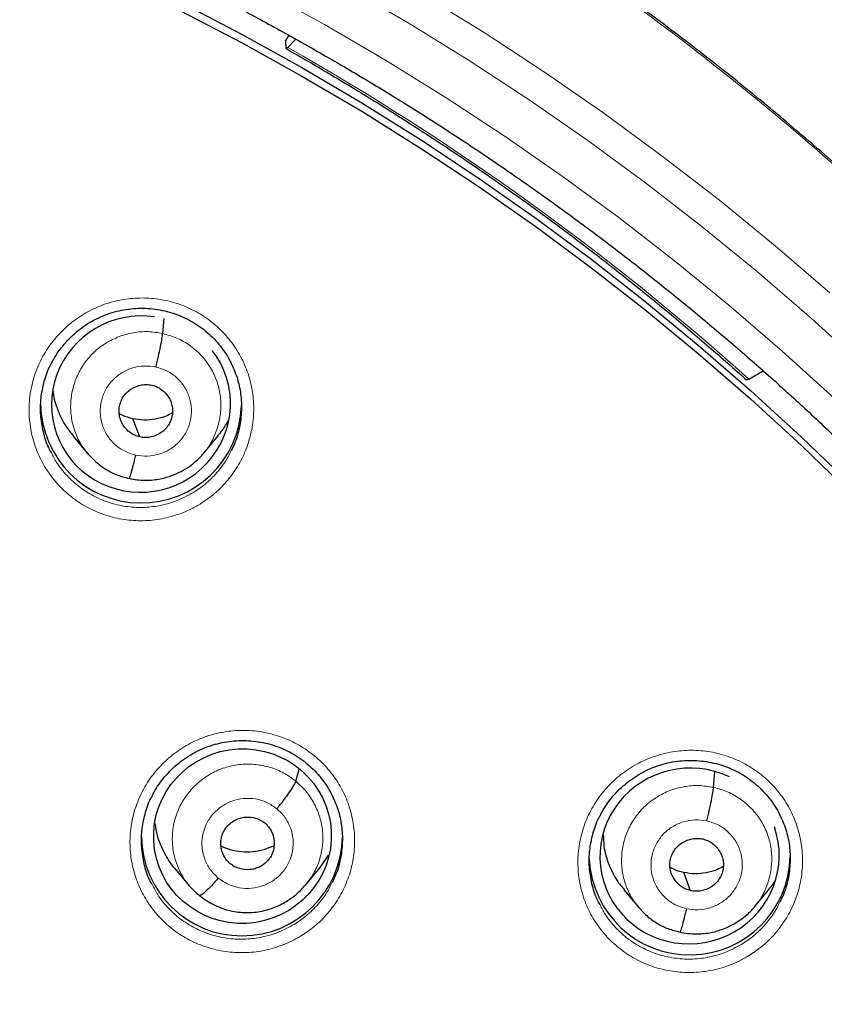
# Model space of a CAD drawing. Header units: millimetres. Extents: x 8 to 2385, y 12 to 2606.
# Tile 143 of 156: x 1077 to 1091, y 1885 to 1901. Entities that reach past the tile are written whole.
import ezdxf

# ---------------------------------------------------------------- set-up
doc = ezdxf.new("R2010")
doc.units = ezdxf.units.MM

msp = doc.modelspace()

# ---------------------------------------------------------------- linework, layer by layer
at = {"color": 7, "linetype": 'Continuous', "lineweight": 30}
for p, q in [((1081.721, 1900.854), (1081.781, 1900.955)), ((1081.721, 1900.854), (1081.724, 1900.74)), ((1081.757, 1900.749), (1081.894, 1900.89)), ((1079.643, 1895.91), (1079.665, 1896.163)), ((1089.558, 1895.138), (1089.802, 1895.278)), ((1079.254, 1894.16), (1079.137, 1894.467)), ((1078.128, 1894.173), (1078.373, 1893.88)), ((1080.336, 1893.884), (1080.581, 1894.178)), ((1080.34, 1893.897), (1080.332, 1893.888)), ((1081.896, 1888.335), (1081.953, 1888.538)), ((1088.963, 1888.231), (1088.986, 1888.499)), ((1082.305, 1886.877), (1082.45, 1887.087)), ((1079.851, 1886.855), (1080.096, 1886.563)), ((1082.061, 1886.579), (1082.306, 1886.876)), ((1088.574, 1886.484), (1088.457, 1886.792)), ((1087.446, 1886.497), (1087.692, 1886.204)), ((1089.657, 1886.212), (1089.902, 1886.507)), ((1089.661, 1886.224), (1089.653, 1886.216))]:
    msp.add_line(p, q, dxfattribs=at)
at = {"color": 252, "linetype": 'Continuous', "lineweight": 0, "flags": 128}
for points in [[(1069.257, 1907.436), (1070.457, 1907.17), (1071.65, 1906.873), (1072.834, 1906.545), (1074.008, 1906.187), (1075.173, 1905.799), (1076.327, 1905.381), (1077.47, 1904.933), (1078.6, 1904.456), (1079.717, 1903.951), (1080.821, 1903.417), (1081.909, 1902.855), (1082.983, 1902.265), (1084.04, 1901.647), (1085.08, 1901.003), (1086.103, 1900.332), (1087.108, 1899.635), (1088.093, 1898.912), (1089.06, 1898.165), (1090.005, 1897.393), (1090.93, 1896.596)], [(1091.514, 1895.353), (1090.62, 1896.164), (1089.704, 1896.953), (1088.767, 1897.717), (1087.811, 1898.457), (1086.835, 1899.173), (1085.84, 1899.863), (1084.827, 1900.527), (1083.797, 1901.165), (1082.751, 1901.776), (1081.688, 1902.361), (1080.61, 1902.917), (1079.518, 1903.446), (1078.411, 1903.947), (1077.292, 1904.419), (1076.161, 1904.862), (1075.018, 1905.276), (1073.865, 1905.66), (1072.702, 1906.014), (1071.529, 1906.339), (1070.349, 1906.633), (1069.161, 1906.897)], [(1070.176, 1905.916), (1071.338, 1905.626), (1072.491, 1905.307), (1073.636, 1904.958), (1074.771, 1904.58), (1075.895, 1904.172), (1077.009, 1903.736), (1078.11, 1903.272), (1079.198, 1902.779), (1080.274, 1902.259), (1081.334, 1901.711), (1082.38, 1901.136), (1083.41, 1900.535), (1084.424, 1899.907), (1085.42, 1899.253), (1086.399, 1898.574), (1087.36, 1897.87), (1088.301, 1897.142), (1089.223, 1896.389), (1090.124, 1895.614), (1091.004, 1894.815)]]:
    msp.add_lwpolyline(points, dxfattribs=at)
at = {"color": 7, "linetype": 'Continuous', "lineweight": 30, "flags": 128}
for points in [[(1070.025, 1905.157), (1071.166, 1904.867), (1072.298, 1904.549), (1073.422, 1904.201), (1074.536, 1903.824), (1075.639, 1903.419), (1076.732, 1902.986), (1077.812, 1902.525), (1078.88, 1902.036), (1079.934, 1901.52), (1080.974, 1900.977), (1081.999, 1900.408), (1083.009, 1899.812), (1084.003, 1899.191), (1084.979, 1898.544), (1085.938, 1897.873), (1086.879, 1897.177), (1087.801, 1896.457), (1088.704, 1895.714), (1089.586, 1894.947), (1090.448, 1894.159), (1091.288, 1893.348)], [(1070.025, 1905.014), (1071.166, 1904.724), (1072.298, 1904.405), (1073.422, 1904.058), (1074.536, 1903.681), (1075.639, 1903.276), (1076.732, 1902.843), (1077.812, 1902.382), (1078.88, 1901.893), (1079.934, 1901.377), (1080.974, 1900.834), (1081.999, 1900.265), (1083.009, 1899.669), (1084.003, 1899.048), (1084.979, 1898.401), (1085.938, 1897.73), (1086.879, 1897.034), (1087.801, 1896.314), (1088.704, 1895.57), (1089.586, 1894.804), (1090.448, 1894.016), (1091.288, 1893.205)], [(1081.724, 1900.74), (1081.725, 1900.735), (1081.726, 1900.732), (1081.729, 1900.73), (1081.733, 1900.731), (1081.737, 1900.733), (1081.743, 1900.737), (1081.749, 1900.742), (1081.757, 1900.749)], [(1089.558, 1895.138), (1089.548, 1895.132), (1089.539, 1895.128), (1089.532, 1895.126), (1089.526, 1895.125), (1089.521, 1895.126), (1089.517, 1895.127)]]:
    msp.add_lwpolyline(points, dxfattribs=at)
at = {"color": 252, "linetype": 'Continuous', "lineweight": 0}
for centre, radius, start, end in [((1059.82, 1862.024), 44.507, 48.0739, 60.4696), ((1059.33, 1861.516), 25.456, 359.9768, 180.2565)]:
    msp.add_arc(centre, radius, start, end, dxfattribs=at)
at = {"color": 7, "linetype": 'Continuous', "lineweight": 30}
for centre, radius, start, end in [((1079.276, 1894.743), 1.7, 180.8427, 358.011), ((1080.983, 1887.421), 1.7, 180.8349, 359.1651), ((1088.558, 1887.098), 1.701, 182.796, 359.1473)]:
    msp.add_arc(centre, radius, start, end, dxfattribs=at)
for centre, major_axis, ratio, start_param, end_param in [((1079.275, 1894.716), (1.481, 0.318), 0.983725, 1.209595, 3.959753), ((1079.275, 1894.716), (1.481, 0.318), 0.983725, 3.959753, 6.722847), ((1088.556, 1887.071), (1.492, 0.278), 0.979208, 0.929574, 3.673219), ((1088.556, 1887.071), (1.492, 0.278), 0.979208, 3.673219, 6.431285)]:
    msp.add_ellipse(centre, major_axis=major_axis, ratio=ratio, start_param=start_param, end_param=end_param, dxfattribs=at)
msp.add_ellipse((1080.992, 1887.407), major_axis=(1.487, 0.228), ratio=0.981752, dxfattribs=at)
at = {"color": 252, "linetype": 'Continuous', "lineweight": 0}
for points, knots in [([(1059.487, 1910.611), (1060.879, 1910.576), (1063.663, 1910.506), (1067.806, 1909.942), (1071.883, 1909.047), (1075.864, 1907.795), (1079.716, 1906.204), (1083.41, 1904.284), (1086.917, 1902.052), (1090.209, 1899.524), (1093.26, 1896.72), (1096.047, 1893.663), (1098.548, 1890.375), (1100.742, 1886.884), (1102.614, 1883.216), (1104.149, 1879.399), (1105.332, 1875.465), (1106.161, 1871.443), (1106.61, 1867.366), (1106.728, 1863.658), (1106.532, 1861.33), (1106.45, 1860.364)], [0, 0, 0, 0, 0.053449, 0.106898, 0.160346, 0.213795, 0.267244, 0.320693, 0.374141, 0.42759, 0.481039, 0.534488, 0.587936, 0.641385, 0.694834, 0.748283, 0.801731, 0.85518, 0.908629, 0.962078, 1, 1, 1, 1]), ([(1080.274, 1893.025), (1080.347, 1893.074), (1080.509, 1893.182), (1080.725, 1893.396), (1080.915, 1893.654), (1081.058, 1893.941), (1081.151, 1894.248), (1081.19, 1894.565), (1081.176, 1894.884), (1081.107, 1895.196), (1080.986, 1895.491), (1080.817, 1895.762), (1080.605, 1896), (1080.355, 1896.199), (1080.075, 1896.354), (1079.772, 1896.459), (1079.456, 1896.513), (1079.135, 1896.513), (1078.858, 1896.467), (1078.629, 1896.396), (1078.408, 1896.301), (1078.167, 1896.156), (1077.922, 1895.947), (1077.716, 1895.7), (1077.554, 1895.423), (1077.443, 1895.123), (1077.382, 1894.809), (1077.377, 1894.489), (1077.425, 1894.173), (1077.527, 1893.871), (1077.678, 1893.59), (1077.876, 1893.339), (1078.112, 1893.124), (1078.382, 1892.952), (1078.677, 1892.828), (1078.989, 1892.755), (1079.309, 1892.734), (1079.629, 1892.767), (1079.896, 1892.841), (1080.11, 1892.931), (1080.219, 1892.994), (1080.274, 1893.025)], [0, 0, 0, 0, 0.022154, 0.049035, 0.075916, 0.102827, 0.129738, 0.156651, 0.183564, 0.210449, 0.237334, 0.264173, 0.291012, 0.317809, 0.344606, 0.371381, 0.398156, 0.424941, 0.451726, 0.468412, 0.485099, 0.512, 0.538901, 0.565801, 0.592701, 0.619616, 0.646531, 0.673438, 0.700345, 0.727217, 0.754088, 0.780913, 0.807738, 0.834525, 0.861312, 0.888086, 0.914861, 0.941655, 0.968449, 0.984224, 1, 1, 1, 1]), ([(1078.383, 1893.877), (1078.346, 1893.921), (1078.255, 1894.028), (1078.159, 1894.23), (1078.093, 1894.469), (1078.078, 1894.717), (1078.112, 1894.962), (1078.191, 1895.198), (1078.314, 1895.414), (1078.479, 1895.602), (1078.677, 1895.754), (1078.903, 1895.865), (1079.145, 1895.93), (1079.396, 1895.952), (1079.561, 1895.924), (1079.643, 1895.91)], [0, 0, 0, 0, 0.054872, 0.133649, 0.212359, 0.291026, 0.369797, 0.44857, 0.527241, 0.605952, 0.684729, 0.763516, 0.842331, 0.921111, 1, 1, 1, 1]), ([(1079.643, 1895.91), (1079.723, 1895.887), (1079.884, 1895.843), (1080.101, 1895.716), (1080.29, 1895.554), (1080.443, 1895.358), (1080.555, 1895.136), (1080.62, 1894.896), (1080.634, 1894.649), (1080.602, 1894.403), (1080.52, 1894.169), (1080.432, 1893.997), (1080.358, 1893.917), (1080.34, 1893.897)], [0, 0, 0, 0, 0.097085, 0.194038, 0.291033, 0.387993, 0.484941, 0.581806, 0.678618, 0.775559, 0.872503, 0.96932, 1, 1, 1, 1]), ([(1079.183, 1893.854), (1079.118, 1893.874), (1078.989, 1893.913), (1078.824, 1894.033), (1078.694, 1894.187), (1078.61, 1894.37), (1078.576, 1894.568), (1078.596, 1894.769), (1078.667, 1894.958), (1078.786, 1895.122), (1078.943, 1895.251), (1079.128, 1895.335), (1079.33, 1895.371), (1079.463, 1895.352), (1079.53, 1895.342)], [0, 0, 0, 0, 0.083336, 0.16667, 0.250004, 0.333339, 0.41667, 0.500002, 0.583336, 0.666665, 0.750002, 0.833337, 0.916667, 1, 1, 1, 1]), ([(1079.53, 1895.342), (1079.595, 1895.322), (1079.724, 1895.283), (1079.889, 1895.164), (1080.019, 1895.01), (1080.103, 1894.826), (1080.137, 1894.628), (1080.117, 1894.427), (1080.046, 1894.239), (1079.928, 1894.074), (1079.77, 1893.945), (1079.585, 1893.862), (1079.383, 1893.825), (1079.25, 1893.844), (1079.183, 1893.854)], [0, 0, 0, 0, 0.083335, 0.16667, 0.250005, 0.333341, 0.416668, 0.500001, 0.583332, 0.666663, 0.749997, 0.833331, 0.916664, 1, 1, 1, 1]), ([(1080.163, 1893.221), (1080.064, 1893.168), (1079.881, 1893.069), (1079.586, 1892.99), (1079.3, 1892.96), (1079.014, 1892.978), (1078.734, 1893.043), (1078.471, 1893.155), (1078.229, 1893.308), (1078.019, 1893.501), (1077.858, 1893.698), (1077.787, 1893.839), (1077.759, 1893.896)], [0, 0, 0, 0, 0.119516, 0.221133, 0.322748, 0.424261, 0.525773, 0.627335, 0.728897, 0.830605, 0.932313, 1, 1, 1, 1]), ([(1080.801, 1893.933), (1080.779, 1893.884), (1080.716, 1893.749), (1080.565, 1893.554), (1080.374, 1893.362), (1080.229, 1893.265), (1080.163, 1893.221)], [0, 0, 0, 0, 0.166615, 0.461713, 0.756809, 1, 1, 1, 1]), ([(1081.989, 1885.723), (1082.062, 1885.771), (1082.223, 1885.88), (1082.437, 1886.093), (1082.626, 1886.352), (1082.768, 1886.639), (1082.86, 1886.945), (1082.898, 1887.262), (1082.882, 1887.58), (1082.812, 1887.89), (1082.691, 1888.185), (1082.52, 1888.454), (1082.308, 1888.691), (1082.057, 1888.888), (1081.776, 1889.042), (1081.473, 1889.145), (1081.157, 1889.198), (1080.836, 1889.197), (1080.558, 1889.15), (1080.329, 1889.078), (1080.109, 1888.982), (1079.868, 1888.836), (1079.624, 1888.627), (1079.419, 1888.38), (1079.258, 1888.102), (1079.148, 1887.802), (1079.089, 1887.489), (1079.085, 1887.17), (1079.134, 1886.855), (1079.237, 1886.554), (1079.389, 1886.274), (1079.587, 1886.025), (1079.824, 1885.811), (1080.094, 1885.641), (1080.39, 1885.518), (1080.702, 1885.446), (1081.023, 1885.427), (1081.342, 1885.461), (1081.61, 1885.536), (1081.825, 1885.628), (1081.934, 1885.691), (1081.989, 1885.723)], [0, 0, 0, 0, 0.021956, 0.048841, 0.075727, 0.102626, 0.129525, 0.156413, 0.183302, 0.210162, 0.237021, 0.263845, 0.290669, 0.317467, 0.344266, 0.371058, 0.397851, 0.424662, 0.451472, 0.468201, 0.484929, 0.511824, 0.538719, 0.565613, 0.592508, 0.619406, 0.646304, 0.673185, 0.700066, 0.726915, 0.753763, 0.780578, 0.807392, 0.834186, 0.86098, 0.887776, 0.914572, 0.941392, 0.968211, 0.984106, 1, 1, 1, 1]), ([(1089.555, 1885.381), (1089.629, 1885.431), (1089.792, 1885.539), (1090.008, 1885.753), (1090.199, 1886.011), (1090.342, 1886.298), (1090.436, 1886.604), (1090.475, 1886.92), (1090.461, 1887.239), (1090.392, 1887.549), (1090.273, 1887.844), (1090.104, 1888.113), (1089.892, 1888.35), (1089.643, 1888.548), (1089.364, 1888.703), (1089.061, 1888.807), (1088.745, 1888.861), (1088.424, 1888.861), (1088.146, 1888.815), (1087.917, 1888.743), (1087.695, 1888.649), (1087.454, 1888.503), (1087.208, 1888.295), (1087.003, 1888.048), (1086.84, 1887.771), (1086.728, 1887.471), (1086.668, 1887.157), (1086.662, 1886.838), (1086.71, 1886.524), (1086.811, 1886.222), (1086.961, 1885.943), (1087.158, 1885.693), (1087.394, 1885.479), (1087.663, 1885.308), (1087.957, 1885.184), (1088.269, 1885.111), (1088.59, 1885.09), (1088.91, 1885.124), (1089.177, 1885.198), (1089.392, 1885.288), (1089.501, 1885.35), (1089.555, 1885.381)], [0, 0, 0, 0, 0.022265, 0.049175, 0.076085, 0.102999, 0.129913, 0.1568, 0.183688, 0.210531, 0.237374, 0.264173, 0.290972, 0.317748, 0.344524, 0.371307, 0.39809, 0.424907, 0.451724, 0.468473, 0.485222, 0.512136, 0.53905, 0.565964, 0.592878, 0.619787, 0.646695, 0.67357, 0.700445, 0.727273, 0.754101, 0.78089, 0.807679, 0.834454, 0.861228, 0.88802, 0.914811, 0.941642, 0.968474, 0.984237, 1, 1, 1, 1]), ([(1080.088, 1886.573), (1080.087, 1886.574), (1080.027, 1886.633), (1079.944, 1886.782), (1079.847, 1887.008), (1079.802, 1887.252), (1079.804, 1887.5), (1079.856, 1887.743), (1079.957, 1887.97), (1080.099, 1888.175), (1080.278, 1888.349), (1080.487, 1888.487), (1080.719, 1888.581), (1080.966, 1888.628), (1081.217, 1888.626), (1081.463, 1888.576), (1081.696, 1888.483), (1081.83, 1888.385), (1081.896, 1888.335)], [0, 0, 0, 0, 0.0013783, 0.0679641, 0.1345788, 0.2011702, 0.2677527, 0.3342793, 0.4007709, 0.4673501, 0.5339291, 0.6004205, 0.6669472, 0.73353, 0.8001215, 0.8667364, 0.9333225, 1, 1, 1, 1]), ([(1081.896, 1888.335), (1081.957, 1888.279), (1082.08, 1888.167), (1082.214, 1887.957), (1082.308, 1887.728), (1082.355, 1887.485), (1082.352, 1887.237), (1082.299, 1886.995), (1082.206, 1886.776), (1082.113, 1886.652), (1082.07, 1886.595)], [0, 0, 0, 0, 0.127386, 0.254597, 0.381863, 0.509084, 0.636289, 0.763387, 0.890417, 1, 1, 1, 1]), ([(1087.701, 1886.201), (1087.665, 1886.244), (1087.575, 1886.351), (1087.479, 1886.552), (1087.413, 1886.79), (1087.398, 1887.037), (1087.431, 1887.283), (1087.511, 1887.518), (1087.634, 1887.734), (1087.799, 1887.922), (1087.997, 1888.074), (1088.222, 1888.185), (1088.464, 1888.251), (1088.716, 1888.273), (1088.88, 1888.245), (1088.963, 1888.231)], [0, 0, 0, 0, 0.054198, 0.133031, 0.211796, 0.290518, 0.369345, 0.448176, 0.526903, 0.605671, 0.684504, 0.763348, 0.842218, 0.921055, 1, 1, 1, 1]), ([(1088.963, 1888.231), (1089.043, 1888.209), (1089.203, 1888.165), (1089.42, 1888.039), (1089.609, 1887.877), (1089.763, 1887.682), (1089.874, 1887.46), (1089.939, 1887.222), (1089.954, 1886.975), (1089.921, 1886.729), (1089.84, 1886.495), (1089.751, 1886.324), (1089.678, 1886.243), (1089.661, 1886.224)], [0, 0, 0, 0, 0.097131, 0.194133, 0.291176, 0.388183, 0.485179, 0.58209, 0.678948, 0.775936, 0.872928, 0.969794, 1, 1, 1, 1]), ([(1080.582, 1886.697), (1080.533, 1886.744), (1080.437, 1886.837), (1080.345, 1887.017), (1080.3, 1887.213), (1080.309, 1887.414), (1080.37, 1887.606), (1080.48, 1887.776), (1080.63, 1887.913), (1080.811, 1888.007), (1081.01, 1888.052), (1081.213, 1888.043), (1081.409, 1887.986), (1081.519, 1887.909), (1081.574, 1887.87)], [0, 0, 0, 0, 0.083336, 0.16667, 0.250005, 0.333339, 0.416673, 0.500003, 0.583336, 0.666668, 0.750003, 0.833337, 0.916667, 1, 1, 1, 1]), ([(1081.574, 1887.87), (1081.622, 1887.824), (1081.719, 1887.731), (1081.811, 1887.55), (1081.856, 1887.355), (1081.847, 1887.153), (1081.786, 1886.961), (1081.676, 1886.791), (1081.526, 1886.654), (1081.345, 1886.561), (1081.146, 1886.516), (1080.943, 1886.524), (1080.747, 1886.582), (1080.637, 1886.659), (1080.582, 1886.697)], [0, 0, 0, 0, 0.0833328, 0.1666627, 0.2499974, 0.3333317, 0.4166642, 0.4999971, 0.5833266, 0.6666607, 0.7499951, 0.8333296, 0.9166637, 1, 1, 1, 1]), ([(1088.502, 1886.178), (1088.438, 1886.198), (1088.309, 1886.237), (1088.144, 1886.356), (1088.014, 1886.509), (1087.929, 1886.692), (1087.896, 1886.89), (1087.915, 1887.09), (1087.987, 1887.279), (1088.105, 1887.443), (1088.262, 1887.572), (1088.448, 1887.656), (1088.649, 1887.693), (1088.783, 1887.674), (1088.85, 1887.664)], [0, 0, 0, 0, 0.083336, 0.16667, 0.250004, 0.333338, 0.41667, 0.500002, 0.583331, 0.666665, 0.750001, 0.833337, 0.916667, 1, 1, 1, 1]), ([(1088.85, 1887.664), (1088.914, 1887.645), (1089.043, 1887.606), (1089.209, 1887.487), (1089.338, 1887.333), (1089.423, 1887.15), (1089.456, 1886.952), (1089.437, 1886.752), (1089.365, 1886.563), (1089.247, 1886.399), (1089.09, 1886.27), (1088.905, 1886.187), (1088.703, 1886.149), (1088.569, 1886.169), (1088.502, 1886.178)], [0, 0, 0, 0, 0.083336, 0.16667, 0.250004, 0.333338, 0.41667, 0.500002, 0.583331, 0.666665, 0.750001, 0.833337, 0.916667, 1, 1, 1, 1]), ([(1081.877, 1885.92), (1081.777, 1885.866), (1081.594, 1885.766), (1081.298, 1885.687), (1081.013, 1885.655), (1080.726, 1885.672), (1080.446, 1885.736), (1080.182, 1885.846), (1079.94, 1885.998), (1079.729, 1886.19), (1079.566, 1886.388), (1079.494, 1886.531), (1079.465, 1886.589)], [0, 0, 0, 0, 0.11994, 0.221261, 0.322581, 0.423779, 0.524977, 0.62617, 0.727363, 0.828633, 0.929902, 1, 1, 1, 1]), ([(1082.51, 1886.63), (1082.488, 1886.582), (1082.426, 1886.448), (1082.276, 1886.253), (1082.086, 1886.061), (1081.942, 1885.964), (1081.877, 1885.92)], [0, 0, 0, 0, 0.1644169, 0.461077, 0.757737, 1, 1, 1, 1]), ([(1089.442, 1885.58), (1089.343, 1885.527), (1089.159, 1885.428), (1088.864, 1885.349), (1088.578, 1885.318), (1088.292, 1885.337), (1088.013, 1885.401), (1087.75, 1885.513), (1087.508, 1885.665), (1087.299, 1885.857), (1087.139, 1886.053), (1087.068, 1886.193), (1087.041, 1886.249)], [0, 0, 0, 0, 0.1194987, 0.2213338, 0.3231681, 0.4248056, 0.5264422, 0.6280192, 0.7295955, 0.8312208, 0.9328462, 1, 1, 1, 1]), ([(1090.084, 1886.296), (1090.061, 1886.246), (1089.997, 1886.11), (1089.846, 1885.914), (1089.654, 1885.721), (1089.508, 1885.624), (1089.442, 1885.58)], [0, 0, 0, 0, 0.169714, 0.463371, 0.75703, 1, 1, 1, 1])]:
    msp.add_open_spline(points, degree=3, knots=knots, dxfattribs=at)
at = {"color": 7, "linetype": 'Continuous', "lineweight": 30}
for points, knots in [([(1106.455, 1860.185), (1106.47, 1860.353), (1106.501, 1860.708), (1106.541, 1861.271), (1106.578, 1861.895), (1106.609, 1862.58), (1106.631, 1863.325), (1106.641, 1864.115), (1106.638, 1864.945), (1106.619, 1865.815), (1106.581, 1866.733), (1106.523, 1867.682), (1106.422, 1868.892), (1106.257, 1870.345), (1105.998, 1872.035), (1105.674, 1873.707), (1105.288, 1875.358), (1104.858, 1876.929), (1104.395, 1878.419), (1103.905, 1879.829), (1103.374, 1881.217), (1102.841, 1882.485), (1102.321, 1883.633), (1101.826, 1884.659), (1101.319, 1885.65), (1100.771, 1886.66), (1100.184, 1887.682), (1099.557, 1888.71), (1098.928, 1889.686), (1098.299, 1890.61), (1097.675, 1891.484), (1097.085, 1892.271), (1096.531, 1892.978), (1096.017, 1893.612), (1095.512, 1894.212), (1095.012, 1894.786), (1094.45, 1895.411), (1093.803, 1896.102), (1093.053, 1896.87), (1092.279, 1897.625), (1091.484, 1898.365), (1090.67, 1899.088), (1089.808, 1899.819), (1088.895, 1900.553), (1087.929, 1901.29), (1087.035, 1901.935), (1086.214, 1902.499), (1085.469, 1902.991), (1084.669, 1903.495), (1083.813, 1904.01), (1082.898, 1904.533), (1081.944, 1905.05), (1080.95, 1905.559), (1079.919, 1906.056), (1078.831, 1906.549), (1077.685, 1907.031), (1076.741, 1907.407), (1076.175, 1907.61), (1076.015, 1907.667)], [0, 0, 0, 0, 0.008247, 0.017505, 0.027777, 0.039065, 0.051369, 0.064692, 0.07819, 0.092597, 0.107916, 0.1239, 0.139888, 0.16835, 0.196699, 0.224932, 0.253048, 0.28104, 0.305871, 0.330594, 0.355204, 0.379695, 0.39885, 0.417774, 0.436187, 0.454081, 0.474707, 0.494598, 0.513758, 0.532188, 0.549893, 0.566876, 0.58083, 0.59426, 0.607168, 0.619559, 0.631837, 0.648647, 0.666298, 0.684788, 0.702009, 0.719904, 0.738477, 0.757731, 0.777672, 0.798308, 0.812087, 0.826726, 0.84223, 0.858606, 0.875864, 0.89401, 0.911937, 0.930662, 0.950189, 0.970523, 0.991666, 1, 1, 1, 1]), ([(1059.487, 1906.718), (1059.635, 1906.718), (1060.065, 1906.717), (1060.776, 1906.703), (1061.622, 1906.672), (1062.466, 1906.625), (1063.31, 1906.562), (1064.152, 1906.484), (1064.993, 1906.391), (1065.832, 1906.282), (1066.668, 1906.158), (1067.502, 1906.019), (1068.333, 1905.864), (1069.161, 1905.694), (1069.986, 1905.509), (1070.807, 1905.309), (1071.624, 1905.094), (1072.437, 1904.864), (1073.245, 1904.619), (1074.049, 1904.359), (1074.847, 1904.084), (1075.64, 1903.795), (1076.428, 1903.492), (1077.209, 1903.174), (1077.985, 1902.841), (1078.753, 1902.495), (1079.516, 1902.134), (1080.271, 1901.76), (1081.019, 1901.372), (1081.759, 1900.97), (1082.491, 1900.554), (1083.216, 1900.126), (1083.932, 1899.684), (1084.64, 1899.229), (1085.339, 1898.761), (1086.028, 1898.28), (1086.709, 1897.787), (1087.38, 1897.281), (1088.041, 1896.763), (1088.693, 1896.233), (1089.334, 1895.692), (1089.965, 1895.138), (1090.585, 1894.573), (1091.194, 1893.997), (1091.792, 1893.41), (1092.379, 1892.812), (1092.954, 1892.203), (1093.517, 1891.584), (1094.069, 1890.954), (1094.609, 1890.315), (1095.136, 1889.665), (1095.651, 1889.006), (1096.153, 1888.338), (1096.643, 1887.661), (1097.119, 1886.975), (1097.582, 1886.28), (1098.032, 1885.577), (1098.469, 1884.866), (1098.892, 1884.146), (1099.301, 1883.42), (1099.696, 1882.685), (1100.077, 1881.944), (1100.444, 1881.196), (1100.797, 1880.441), (1101.135, 1879.68), (1101.459, 1878.913), (1101.768, 1878.14), (1102.062, 1877.361), (1102.341, 1876.577), (1102.605, 1875.789), (1102.855, 1874.995), (1103.089, 1874.197), (1103.308, 1873.395), (1103.511, 1872.589), (1103.699, 1871.78), (1103.871, 1870.967), (1104, 1870.312), (1104.065, 1869.929), (1104.084, 1869.818)], [0, 0, 0, 0, 0.006986, 0.02033, 0.033675, 0.047019, 0.060363, 0.073707, 0.087051, 0.100395, 0.11374, 0.127084, 0.140428, 0.153772, 0.167116, 0.180461, 0.193805, 0.207149, 0.220494, 0.233838, 0.247183, 0.260527, 0.273872, 0.287216, 0.300561, 0.313906, 0.32725, 0.340595, 0.35394, 0.367285, 0.38063, 0.393975, 0.40732, 0.420665, 0.43401, 0.447355, 0.460701, 0.474046, 0.487392, 0.500737, 0.514083, 0.527429, 0.540774, 0.55412, 0.567466, 0.580812, 0.594158, 0.607504, 0.62085, 0.634197, 0.647543, 0.66089, 0.674236, 0.687583, 0.700929, 0.714276, 0.727623, 0.74097, 0.754317, 0.767664, 0.781011, 0.794358, 0.807706, 0.821053, 0.8344, 0.847748, 0.861095, 0.874443, 0.88779, 0.901138, 0.914486, 0.927834, 0.941182, 0.95453, 0.967877, 0.981225, 0.994574, 1, 1, 1, 1]), ([(1081.727, 1900.731), (1081.854, 1900.659), (1082.222, 1900.449), (1082.826, 1900.09), (1083.536, 1899.652), (1084.237, 1899.2), (1084.929, 1898.736), (1085.613, 1898.259), (1086.287, 1897.769), (1086.951, 1897.267), (1087.606, 1896.752), (1088.251, 1896.226), (1088.889, 1895.686), (1089.307, 1895.314), (1089.517, 1895.127)], [0, 0, 0, 0, 0.045364, 0.1320264, 0.2186899, 0.3053538, 0.3920181, 0.4786829, 0.5653481, 0.6520138, 0.73868, 0.8253466, 0.9120137, 1, 1, 1, 1]), ([(1077.761, 1895.405), (1077.777, 1895.437), (1077.818, 1895.516), (1077.899, 1895.636), (1078.001, 1895.762), (1078.116, 1895.88), (1078.242, 1895.986), (1078.377, 1896.08), (1078.521, 1896.161), (1078.671, 1896.227), (1078.826, 1896.278), (1078.984, 1896.314), (1079.146, 1896.334), (1079.311, 1896.34), (1079.475, 1896.33), (1079.638, 1896.304), (1079.798, 1896.263), (1079.951, 1896.207), (1080.097, 1896.137), (1080.235, 1896.054), (1080.364, 1895.957), (1080.485, 1895.848), (1080.596, 1895.727), (1080.693, 1895.596), (1080.759, 1895.493), (1080.787, 1895.433), (1080.793, 1895.421)], [0, 0, 0, 0, 0.0288008, 0.0720261, 0.1156301, 0.1595267, 0.2035946, 0.2476692, 0.2915886, 0.3352493, 0.3785132, 0.4215985, 0.4650805, 0.508888, 0.5528904, 0.5969222, 0.6408129, 0.6844623, 0.727724, 0.7706357, 0.8139219, 0.8576622, 0.9017009, 0.9458455, 0.9898212, 1, 1, 1, 1]), ([(1079.53, 1895.342), (1079.544, 1895.402), (1079.571, 1895.523), (1079.607, 1895.693), (1079.633, 1895.835), (1079.64, 1895.885), (1079.643, 1895.91)], [0, 0, 0, 0, 0.248188, 0.499361, 0.750598, 1, 1, 1, 1]), ([(1077.759, 1893.896), (1077.743, 1893.924), (1077.681, 1894.034), (1077.617, 1894.249), (1077.572, 1894.53), (1077.576, 1894.817), (1077.633, 1895.097), (1077.697, 1895.296), (1077.754, 1895.392), (1077.763, 1895.406)], [0, 0, 0, 0, 0.0608874, 0.2422469, 0.4238698, 0.6054944, 0.7871942, 0.968895, 1, 1, 1, 1]), ([(1080.794, 1895.424), (1080.833, 1895.338), (1080.91, 1895.166), (1080.969, 1894.886), (1080.983, 1894.601), (1080.946, 1894.317), (1080.885, 1894.091), (1080.821, 1893.97), (1080.801, 1893.933)], [0, 0, 0, 0, 0.182501, 0.366617, 0.550949, 0.735283, 0.919622, 1, 1, 1, 1]), ([(1079.254, 1894.16), (1079.226, 1894.168), (1079.169, 1894.184), (1079.067, 1894.246), (1078.984, 1894.333), (1078.931, 1894.438), (1078.906, 1894.523), (1078.901, 1894.611), (1078.912, 1894.698), (1078.941, 1894.781), (1078.985, 1894.858), (1079.044, 1894.924), (1079.139, 1894.995), (1079.252, 1895.039), (1079.371, 1895.051), (1079.429, 1895.041), (1079.459, 1895.036)], [0, 0, 0, 0, 0.062683, 0.125226, 0.250207, 0.312842, 0.375202, 0.437528, 0.49999, 0.562454, 0.624787, 0.687152, 0.749789, 0.874771, 0.937315, 1, 1, 1, 1]), ([(1079.459, 1895.036), (1079.487, 1895.028), (1079.544, 1895.012), (1079.646, 1894.951), (1079.729, 1894.863), (1079.782, 1894.758), (1079.807, 1894.674), (1079.812, 1894.586), (1079.801, 1894.498), (1079.772, 1894.415), (1079.728, 1894.338), (1079.669, 1894.272), (1079.574, 1894.201), (1079.461, 1894.157), (1079.342, 1894.145), (1079.284, 1894.155), (1079.254, 1894.16)], [0, 0, 0, 0, 0.062683, 0.125227, 0.250208, 0.312844, 0.375203, 0.437529, 0.499991, 0.562456, 0.624789, 0.687154, 0.749791, 0.874771, 0.937315, 1, 1, 1, 1]), ([(1077.787, 1894.93), (1077.788, 1894.923), (1077.794, 1894.815), (1077.865, 1894.612), (1077.978, 1894.361), (1078.089, 1894.23), (1078.133, 1894.177)], [0, 0, 0, 0, 0.022126, 0.38924, 0.756665, 1, 1, 1, 1]), ([(1079.137, 1894.467), (1079.075, 1894.483), (1078.994, 1894.503), (1078.923, 1894.546), (1078.907, 1894.556)], [0, 0, 0, 0, 0.769837, 1, 1, 1, 1]), ([(1079.807, 1894.566), (1079.772, 1894.547), (1079.68, 1894.498), (1079.517, 1894.456), (1079.326, 1894.436), (1079.2, 1894.457), (1079.137, 1894.467)], [0, 0, 0, 0, 0.1728017, 0.448853, 0.7241155, 1, 1, 1, 1]), ([(1080.575, 1894.183), (1080.601, 1894.211), (1080.676, 1894.29), (1080.724, 1894.388), (1080.755, 1894.452)], [0, 0, 0, 0, 0.349819, 1, 1, 1, 1]), ([(1078.365, 1893.891), (1078.413, 1893.838), (1078.508, 1893.732), (1078.681, 1893.607), (1078.871, 1893.51), (1079.007, 1893.476), (1079.075, 1893.459)], [0, 0, 0, 0, 0.251826, 0.50242, 0.751582, 1, 1, 1, 1]), ([(1079.075, 1893.46), (1079.12, 1893.451), (1079.206, 1893.433), (1079.373, 1893.423), (1079.567, 1893.439), (1079.774, 1893.494), (1079.948, 1893.57), (1080.089, 1893.655), (1080.199, 1893.742), (1080.283, 1893.821), (1080.327, 1893.873), (1080.347, 1893.896)], [0, 0, 0, 0, 0.095646, 0.186534, 0.354753, 0.505639, 0.639157, 0.755258, 0.854011, 0.935531, 1, 1, 1, 1]), ([(1079.183, 1893.854), (1079.176, 1893.825), (1079.162, 1893.768), (1079.136, 1893.663), (1079.107, 1893.553), (1079.085, 1893.481), (1079.078, 1893.466), (1079.076, 1893.461)], [0, 0, 0, 0, 0.148113, 0.29464, 0.585658, 0.876127, 1, 1, 1, 1]), ([(1079.466, 1888.09), (1079.482, 1888.121), (1079.522, 1888.2), (1079.602, 1888.319), (1079.704, 1888.446), (1079.818, 1888.563), (1079.944, 1888.67), (1080.079, 1888.764), (1080.223, 1888.845), (1080.372, 1888.912), (1080.527, 1888.963), (1080.686, 1888.999), (1080.848, 1889.02), (1081.012, 1889.027), (1081.177, 1889.017), (1081.34, 1888.992), (1081.499, 1888.952), (1081.653, 1888.897), (1081.799, 1888.828), (1081.937, 1888.745), (1082.067, 1888.649), (1082.188, 1888.54), (1082.299, 1888.42), (1082.397, 1888.29), (1082.464, 1888.186), (1082.493, 1888.124), (1082.499, 1888.111)], [0, 0, 0, 0, 0.028077, 0.071248, 0.114799, 0.158644, 0.202664, 0.246694, 0.290574, 0.334197, 0.377427, 0.420487, 0.463944, 0.507726, 0.551702, 0.59571, 0.63958, 0.683213, 0.726461, 0.769357, 0.812626, 0.856344, 0.900355, 0.944467, 0.988406, 1, 1, 1, 1]), ([(1087.042, 1887.751), (1087.06, 1887.785), (1087.101, 1887.866), (1087.183, 1887.986), (1087.285, 1888.113), (1087.4, 1888.23), (1087.527, 1888.336), (1087.662, 1888.43), (1087.806, 1888.511), (1087.956, 1888.577), (1088.111, 1888.628), (1088.27, 1888.664), (1088.432, 1888.684), (1088.596, 1888.69), (1088.761, 1888.68), (1088.924, 1888.655), (1089.083, 1888.614), (1089.236, 1888.559), (1089.382, 1888.489), (1089.52, 1888.406), (1089.649, 1888.309), (1089.77, 1888.201), (1089.88, 1888.08), (1089.977, 1887.949), (1090.043, 1887.847), (1090.071, 1887.787), (1090.077, 1887.775)], [0, 0, 0, 0, 0.0300983, 0.0732376, 0.116754, 0.1605655, 0.204554, 0.2485606, 0.2924221, 0.3360344, 0.379259, 0.4223092, 0.465754, 0.5095212, 0.5534812, 0.5974698, 0.6413191, 0.6849309, 0.7281567, 0.7710254, 0.8142613, 0.8579451, 0.9019199, 0.9459929, 0.9898884, 1, 1, 1, 1]), ([(1081.574, 1887.87), (1081.613, 1887.918), (1081.692, 1888.013), (1081.793, 1888.152), (1081.869, 1888.269), (1081.887, 1888.313), (1081.896, 1888.335)], [0, 0, 0, 0, 0.248394, 0.499442, 0.750529, 1, 1, 1, 1]), ([(1088.85, 1887.664), (1088.863, 1887.724), (1088.891, 1887.845), (1088.926, 1888.015), (1088.953, 1888.157), (1088.959, 1888.207), (1088.963, 1888.231)], [0, 0, 0, 0, 0.248183, 0.499351, 0.75057, 1, 1, 1, 1]), ([(1079.465, 1886.589), (1079.45, 1886.615), (1079.389, 1886.722), (1079.325, 1886.934), (1079.279, 1887.214), (1079.282, 1887.5), (1079.338, 1887.779), (1079.402, 1887.979), (1079.459, 1888.076), (1079.468, 1888.091)], [0, 0, 0, 0, 0.0561321, 0.2379505, 0.4200083, 0.6020676, 0.7842595, 0.9664525, 1, 1, 1, 1]), ([(1082.5, 1888.114), (1082.538, 1888.03), (1082.616, 1887.86), (1082.675, 1887.584), (1082.69, 1887.299), (1082.654, 1887.016), (1082.593, 1886.79), (1082.529, 1886.668), (1082.51, 1886.63)], [0, 0, 0, 0, 0.179254, 0.363657, 0.54828, 0.732904, 0.917614, 1, 1, 1, 1]), ([(1080.786, 1886.939), (1080.764, 1886.959), (1080.721, 1886.999), (1080.658, 1887.099), (1080.625, 1887.214), (1080.626, 1887.331), (1080.643, 1887.418), (1080.678, 1887.499), (1080.729, 1887.571), (1080.792, 1887.633), (1080.867, 1887.682), (1080.95, 1887.714), (1081.067, 1887.736), (1081.187, 1887.724), (1081.299, 1887.681), (1081.346, 1887.646), (1081.37, 1887.629)], [0, 0, 0, 0, 0.062684, 0.125227, 0.250206, 0.312843, 0.375206, 0.437536, 0.5, 0.562463, 0.624793, 0.687156, 0.749793, 0.874773, 0.937316, 1, 1, 1, 1]), ([(1087.041, 1886.249), (1087.025, 1886.277), (1086.963, 1886.387), (1086.899, 1886.601), (1086.854, 1886.881), (1086.859, 1887.168), (1086.916, 1887.447), (1086.98, 1887.645), (1087.036, 1887.739), (1087.044, 1887.753)], [0, 0, 0, 0, 0.061733, 0.243202, 0.425008, 0.606815, 0.788875, 0.970937, 1, 1, 1, 1]), ([(1090.077, 1887.779), (1090.116, 1887.693), (1090.193, 1887.522), (1090.252, 1887.243), (1090.265, 1886.959), (1090.228, 1886.676), (1090.166, 1886.452), (1090.103, 1886.332), (1090.084, 1886.296)], [0, 0, 0, 0, 0.1825994, 0.3671204, 0.5519724, 0.7368264, 0.9218848, 1, 1, 1, 1]), ([(1079.512, 1887.62), (1079.523, 1887.551), (1079.549, 1887.38), (1079.663, 1887.129), (1079.768, 1886.94), (1079.847, 1886.862), (1079.852, 1886.857)], [0, 0, 0, 0, 0.24558, 0.609702, 0.973666, 1, 1, 1, 1]), ([(1081.37, 1887.629), (1081.392, 1887.609), (1081.435, 1887.569), (1081.498, 1887.469), (1081.531, 1887.354), (1081.53, 1887.236), (1081.513, 1887.15), (1081.478, 1887.069), (1081.427, 1886.996), (1081.364, 1886.934), (1081.289, 1886.885), (1081.206, 1886.853), (1081.089, 1886.832), (1080.968, 1886.843), (1080.857, 1886.886), (1080.81, 1886.921), (1080.786, 1886.939)], [0, 0, 0, 0, 0.062684, 0.125227, 0.250207, 0.312844, 0.375208, 0.437537, 0.500001, 0.562464, 0.624794, 0.687157, 0.749794, 0.874773, 0.937316, 1, 1, 1, 1]), ([(1087.096, 1887.43), (1087.098, 1887.363), (1087.102, 1887.194), (1087.182, 1886.932), (1087.298, 1886.684), (1087.408, 1886.553), (1087.452, 1886.502)], [0, 0, 0, 0, 0.19548, 0.498399, 0.80158, 1, 1, 1, 1]), ([(1088.574, 1886.484), (1088.545, 1886.492), (1088.488, 1886.508), (1088.386, 1886.569), (1088.304, 1886.656), (1088.25, 1886.76), (1088.226, 1886.845), (1088.22, 1886.933), (1088.232, 1887.02), (1088.26, 1887.104), (1088.304, 1887.18), (1088.364, 1887.246), (1088.458, 1887.317), (1088.572, 1887.361), (1088.69, 1887.373), (1088.749, 1887.364), (1088.778, 1887.359)], [0, 0, 0, 0, 0.062683, 0.12523, 0.250215, 0.312848, 0.375202, 0.437524, 0.499983, 0.562448, 0.62478, 0.687144, 0.74978, 0.874766, 0.937313, 1, 1, 1, 1]), ([(1088.778, 1887.359), (1088.807, 1887.351), (1088.864, 1887.335), (1088.966, 1887.274), (1089.048, 1887.186), (1089.102, 1887.082), (1089.126, 1886.997), (1089.132, 1886.91), (1089.12, 1886.822), (1089.092, 1886.739), (1089.048, 1886.662), (1088.988, 1886.596), (1088.894, 1886.525), (1088.781, 1886.481), (1088.662, 1886.469), (1088.603, 1886.479), (1088.574, 1886.484)], [0, 0, 0, 0, 0.062683, 0.12523, 0.250216, 0.312848, 0.375203, 0.437525, 0.499985, 0.562449, 0.624782, 0.687145, 0.749781, 0.874766, 0.937314, 1, 1, 1, 1]), ([(1081.527, 1887.244), (1081.47, 1887.219), (1081.353, 1887.168), (1081.164, 1887.135), (1080.972, 1887.136), (1080.79, 1887.167), (1080.681, 1887.216), (1080.629, 1887.239)], [0, 0, 0, 0, 0.203227, 0.408281, 0.613873, 0.819206, 1, 1, 1, 1]), ([(1088.457, 1886.792), (1088.394, 1886.807), (1088.313, 1886.827), (1088.243, 1886.87), (1088.227, 1886.88)], [0, 0, 0, 0, 0.769339, 1, 1, 1, 1]), ([(1089.127, 1886.892), (1089.091, 1886.873), (1089, 1886.824), (1088.837, 1886.781), (1088.646, 1886.76), (1088.52, 1886.781), (1088.457, 1886.792)], [0, 0, 0, 0, 0.17321, 0.449126, 0.724259, 1, 1, 1, 1]), ([(1080.582, 1886.697), (1080.543, 1886.653), (1080.465, 1886.563), (1080.364, 1886.463), (1080.297, 1886.407), (1080.283, 1886.406), (1080.278, 1886.406)], [0, 0, 0, 0, 0.290378, 0.577946, 0.864571, 1, 1, 1, 1]), ([(1089.896, 1886.512), (1089.923, 1886.538), (1089.963, 1886.578), (1089.989, 1886.628), (1089.998, 1886.644)], [0, 0, 0, 0, 0.664911, 1, 1, 1, 1]), ([(1080.087, 1886.572), (1080.115, 1886.54), (1080.171, 1886.476), (1080.239, 1886.425), (1080.273, 1886.399)], [0, 0, 0, 0, 0.5013, 1, 1, 1, 1]), ([(1080.273, 1886.399), (1080.313, 1886.368), (1080.391, 1886.307), (1080.522, 1886.236), (1080.655, 1886.181), (1080.834, 1886.131), (1081.057, 1886.105), (1081.316, 1886.129), (1081.552, 1886.202), (1081.759, 1886.311), (1081.937, 1886.444), (1082.032, 1886.55), (1082.078, 1886.602)], [0, 0, 0, 0, 0.075356, 0.14869, 0.220226, 0.290052, 0.424438, 0.552065, 0.6733, 0.788509, 0.897505, 1, 1, 1, 1]), ([(1087.683, 1886.215), (1087.731, 1886.162), (1087.826, 1886.056), (1088, 1885.931), (1088.19, 1885.834), (1088.327, 1885.8), (1088.395, 1885.784)], [0, 0, 0, 0, 0.251809, 0.502396, 0.751562, 1, 1, 1, 1]), ([(1088.395, 1885.784), (1088.439, 1885.775), (1088.525, 1885.758), (1088.693, 1885.748), (1088.887, 1885.765), (1089.094, 1885.82), (1089.268, 1885.896), (1089.409, 1885.982), (1089.519, 1886.068), (1089.603, 1886.148), (1089.647, 1886.2), (1089.667, 1886.223)], [0, 0, 0, 0, 0.095535, 0.186333, 0.354426, 0.505245, 0.638751, 0.754888, 0.853722, 0.935367, 1, 1, 1, 1]), ([(1088.502, 1886.178), (1088.496, 1886.149), (1088.482, 1886.092), (1088.456, 1885.987), (1088.427, 1885.877), (1088.405, 1885.806), (1088.398, 1885.79), (1088.395, 1885.785)], [0, 0, 0, 0, 0.148056, 0.294538, 0.585502, 0.875988, 1, 1, 1, 1])]:
    msp.add_open_spline(points, degree=3, knots=knots, dxfattribs=at)

doc.saveas('drawing.dxf')
